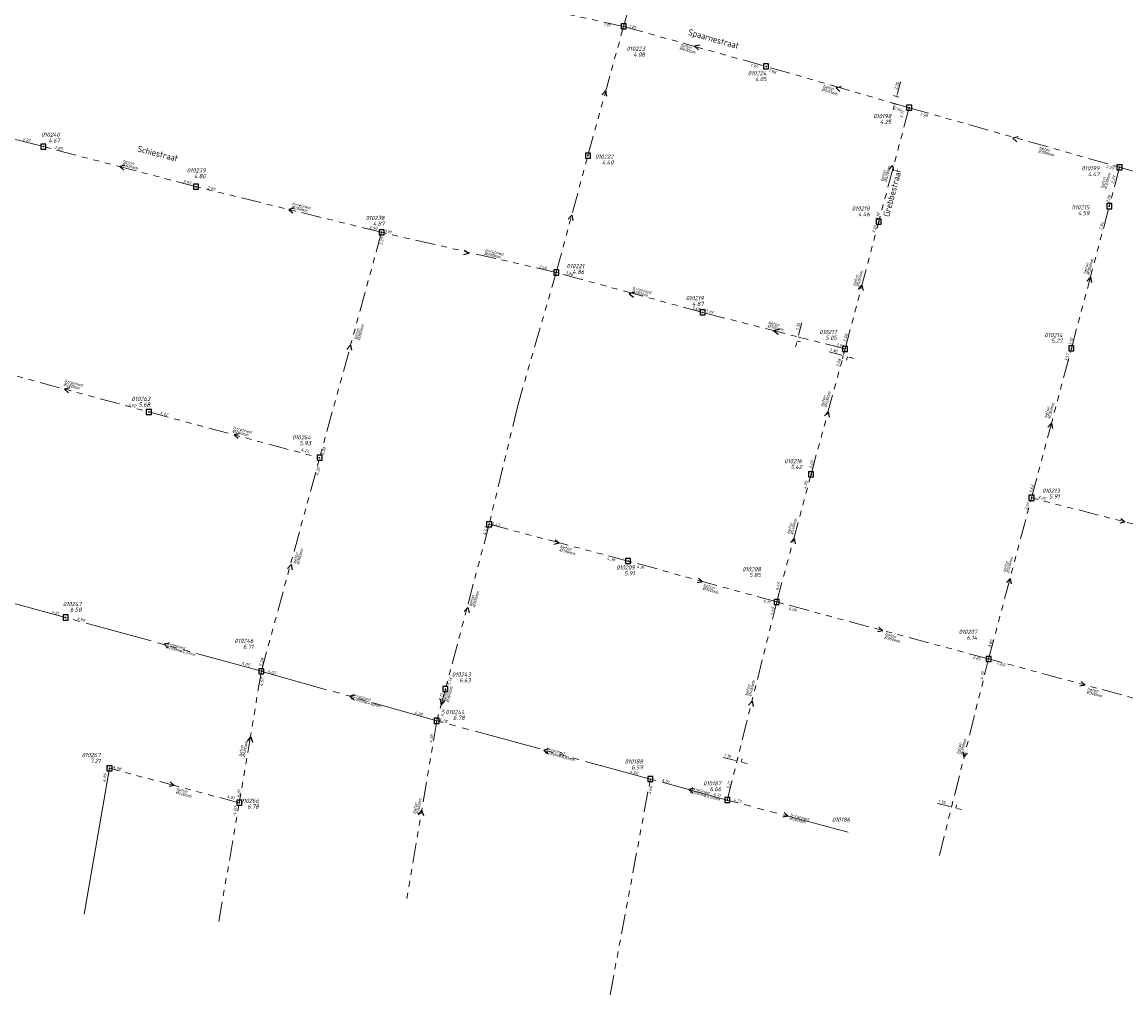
# Model space of a CAD drawing. Header units: metres. Extents: x 152202 to 157341, y 461610 to 468701.
# Tile 44 of 238: x 153255 to 153583, y 463486 to 463775. Entities that reach past the tile are written whole.
import ezdxf
from ezdxf.enums import TextEntityAlignment as Align
from ezdxf.lldxf.tags import DXFTag

# ---------------------------------------------------------------- set-up
doc = ezdxf.new("R2010")
doc.units = ezdxf.units.M
doc.header["$PDMODE"] = 64
doc.header["$PDSIZE"] = 1.5
doc.linetypes.add('RI-GWA', pattern=[18.45, 6, -1.8, 1.75, -1.8, 1.75, -1.8, 1.75, -1.8])
doc.linetypes.add('RI-GWA_BETON_EI', pattern=[34, 20, -2, 2, -2, 2, -2, 2, -2])
doc.layers.get('DEFPOINTS').update_dxf_attribs({"linetype": 'CONTINUOUS'})
for name, color, linetype, lineweight in [('B-OI-RI-GWA-MATERIAAL-T18', 10, 'CONTINUOUS', 18), ('B-OI-RI-GWA-PUTDEKSELHOOGTE-T25', 10, 'CONTINUOUS', 25), ('B-OI-RI-GWA_BOB-T18', 10, 'CONTINUOUS', 18), ('B-OI-RI-GWA_DIAMETER-HOOGTE-T18', 10, 'CONTINUOUS', 18), ('B-OI-RI-GWA_DIAMETER-T18', 10, 'CONTINUOUS', 18), ('B-OI-RI-GWA_PUTNUMMER-T25', 10, 'CONTINUOUS', 18), ('B-OI-RI-GWA_RIOOLPUT-S', 10, 'CONTINUOUS', 25), ('B-OI-RI-GWA_TRANSPORTLEIDING-G', 10, 'RI-GWA', 18), ('B-OI-RI-GWA_TRANSPORTLEIDING_BETON_250-G', 10, 'RI-GWA_BETON250', 18), ('B-OI-RI-GWA_TRANSPORTLEIDING_BETON_300-G', 10, 'RI-GWA', 18), ('B-OI-RI-GWA_TRANSPORTLEIDING_BETON_400-G', 10, 'RI-GWA', 18), ('B-OI-RI-GWA_TRANSPORTLEIDING_BETON_EI_300X450-G', 10, 'RI-GWA_BETON_EI', 18), ('B-OI-RI-GWA_TRANSPORTLEIDING_PVC_160-G', 10, 'RI-GWA_PVC160', 18), ('B-OI-RI-M', 1, 'CONTINUOUS', 18), ('B-OI-RI-STROOMRICHTING-S', 252, 'CONTINUOUS', 25), ('B-RO-OG-TOPOGRAFIE-T18', 2, 'CONTINUOUS', 18)]:
    doc.layers.add(name, color=color, linetype=linetype, lineweight=lineweight)
doc.styles.add('NLCS-ISO-M200-T18', font='NLCS-ISO.ttf', dxfattribs={"height": 360})
doc.styles.add('NLCS-ISO-M500-T18', font='NLCS-ISO.ttf', dxfattribs={"height": 0.9})
doc.styles.add('NLCS-ISO-M500-T18_CURSIEF', font='NLCS-ISO.ttf', dxfattribs={"oblique": 15, "height": 0.9})
doc.styles.add('NLCS-ISO-M500-T25_CURSIEF', font='NLCS-ISO.ttf', dxfattribs={"oblique": 15, "height": 1.25})
doc.linetypes.add('RI-GWA_BETON250', pattern='A,7,-2.5,["Beton 250",Standard,S=1,R=0,X=-0.5,Y=-0.5],-7.5', length=17)
tags = doc.linetypes.add('RI-GWA_PVC160', pattern='A,7.8,-1,["PVC 160",Standard,S=1.2,R=0,X=0,Y=-0.451015],-9.165,6.5,-1.33,["PVC 160",Standard,S=1.2,R=0,X=0,Y=-0.45],-9,7.8', length=42.595).pattern_tags.tags
tags[19] = DXFTag(74, 10)
tags[6] = DXFTag(74, 10)
doc.dimstyles.new('NLCS-M500-T18-PIJL_L2_H2', dxfattribs={"dimscale": 0.5, "dimtxt": 2.5, "dimasz": 1.8, "dimexe": 2, "dimexo": 2, "dimgap": 0.7, "dimtad": 1, "dimzin": 0, "dimdsep": 46, "dimtxsty": 'NLCS-ISO-M500-T18', "dimcen": 0, "dimdle": 2, "dimclrd": 256, "dimclre": 256, "dimclrt": 256, "dimazin": 0, "dimtfac": 1, "dimtdec": 3, "dimtofl": 0, "dimtmove": 0, "dimatfit": 3, "dimfxl": 2, "dimfxlon": 1, "dimtfillclr": 256, "dimtolj": 1, "dimtzin": 0, "dimlwd": -1, "dimlwe": -1, "dimarcsym": 0})

# ---------------------------------------------------------------- blocks, each defined once
blk = doc.blocks.new('*D51')
at = {"layer": 'B-OI-RI-M', "transparency": 16777216}
for p, q in [((153530.66, 463541.91), (153527.36, 463542.73)), ((153531.54, 463541.69), (153531.78, 463542.66)), ((153532.8, 463541.37), (153533.04, 463542.34)), ((153533.67, 463541.15), (153534.54, 463540.94))]:
    blk.add_line(p, q, dxfattribs=at)
for points in [[(153530.7, 463542.05), (153530.63, 463541.76), (153531.54, 463541.69)], [(153533.71, 463541.3), (153533.63, 463541.01), (153532.8, 463541.37)]]:
    blk.add_solid(points, dxfattribs=at)
at = {"layer": 'DEFPOINTS', "color": 0, "transparency": 16777216}
for p in [(153531.52, 463541.61), (153531.54, 463541.69), (153532.78, 463541.29)]:
    blk.add_point(p, dxfattribs=at)
at = {"layer": 'B-OI-RI-M', "transparency": 16777216, "insert": (153528.77, 463543.2), "char_height": 0.9, "attachment_point": 5, "rotation": 345.9591, "style": 'NLCS-ISO-M500-T18'}
blk.add_mtext('\\A1;1.30', dxfattribs=at)
blk = doc.blocks.new('*D52')
at = {"layer": 'B-OI-RI-M', "transparency": 16777216}
for p, q in [((153466.92, 463555.59), (153463.62, 463556.42)), ((153467.79, 463555.37), (153468.04, 463556.34)), ((153469.05, 463555.05), (153469.3, 463556.02)), ((153469.92, 463554.83), (153470.8, 463554.61))]:
    blk.add_line(p, q, dxfattribs=at)
for points in [[(153466.96, 463555.73), (153466.88, 463555.44), (153467.79, 463555.37)], [(153469.96, 463554.98), (153469.89, 463554.68), (153469.05, 463555.05)]]:
    blk.add_solid(points, dxfattribs=at)
at = {"layer": 'DEFPOINTS', "color": 0, "transparency": 16777216}
for p in [(153467.75, 463555.21), (153467.79, 463555.37), (153469.01, 463554.89)]:
    blk.add_point(p, dxfattribs=at)
at = {"layer": 'B-OI-RI-M', "transparency": 16777216, "insert": (153465.03, 463556.89), "char_height": 0.9, "attachment_point": 5, "rotation": 345.8261, "style": 'NLCS-ISO-M500-T18'}
blk.add_mtext('\\A1;1.30', dxfattribs=at)
blk = doc.blocks.new('*D53')
at = {"layer": 'B-OI-RI-M', "transparency": 16777216}
for p, q in [((153486.18, 463682.24), (153487.02, 463685.53)), ((153485.95, 463681.37), (153486.92, 463681.12)), ((153485.41, 463679.24), (153485.18, 463678.37)), ((153485.63, 463680.11), (153486.6, 463679.86))]:
    blk.add_line(p, q, dxfattribs=at)
for points in [[(153486.03, 463682.27), (153486.32, 463682.2), (153485.95, 463681.37)], [(153485.26, 463679.27), (153485.55, 463679.2), (153485.63, 463680.11)]]:
    blk.add_solid(points, dxfattribs=at)
at = {"layer": 'DEFPOINTS', "color": 0, "transparency": 16777216}
for p in [(153485.79, 463681.41), (153485.95, 463681.37), (153485.47, 463680.15)]:
    blk.add_point(p, dxfattribs=at)
at = {"layer": 'B-OI-RI-M', "transparency": 16777216, "insert": (153485.93, 463684.52), "char_height": 0.9, "attachment_point": 5, "rotation": 75.6297, "style": 'NLCS-ISO-M500-T18'}
blk.add_mtext('\\A1;1.30', dxfattribs=at)
blk = doc.blocks.new('*D54')
at = {"layer": 'B-OI-RI-M', "transparency": 16777216}
for p, q in [((153498.5, 463676.02), (153495.21, 463676.91)), ((153499.36, 463675.78), (153499.1, 463674.82)), ((153500.62, 463675.44), (153500.36, 463674.48)), ((153501.49, 463675.21), (153502.36, 463674.97))]:
    blk.add_line(p, q, dxfattribs=at)
for points in [[(153498.54, 463676.16), (153498.46, 463675.87), (153499.36, 463675.78)], [(153501.53, 463675.35), (153501.45, 463675.06), (153500.62, 463675.44)]]:
    blk.add_solid(points, dxfattribs=at)
at = {"layer": 'DEFPOINTS', "color": 0, "transparency": 16777216}
for p in [(153499.36, 463675.78), (153499.57, 463676.55), (153500.83, 463676.21)]:
    blk.add_point(p, dxfattribs=at)
at = {"layer": 'B-OI-RI-M', "transparency": 16777216, "insert": (153496.63, 463677.36), "char_height": 0.9, "attachment_point": 5, "rotation": 344.7839, "style": 'NLCS-ISO-M500-T18'}
blk.add_mtext('\\A1;1.30', dxfattribs=at)
blk = doc.blocks.new('*D55')
at = {"layer": 'B-OI-RI-M', "transparency": 16777216}
for p, q in [((153515.44, 463753.68), (153516.37, 463757.14)), ((153515.89, 463752.63), (153514.24, 463753.07)), ((153515.3, 463750.44), (153513.65, 463750.89)), ((153514.38, 463749.76), (153514.15, 463748.89))]:
    blk.add_line(p, q, dxfattribs=at)
for points in [[(153515.3, 463753.72), (153515.59, 463753.64), (153515.21, 463752.81)], [(153514.24, 463749.8), (153514.53, 463749.72), (153514.62, 463750.63)]]:
    blk.add_solid(points, dxfattribs=at)
at = {"layer": 'DEFPOINTS', "color": 0, "transparency": 16777216}
for p in [(153514.62, 463750.63), (153521.02, 463751.24, 4.25), (153520.43, 463749.06, 4.25)]:
    blk.add_point(p, dxfattribs=at)
at = {"layer": 'B-OI-RI-M', "transparency": 16777216, "insert": (153515.25, 463756.05), "char_height": 0.9, "attachment_point": 5, "rotation": 74.9169, "style": 'NLCS-ISO-M500-T18'}
blk.add_mtext('\\A1;2.26', dxfattribs=at)

msp = doc.modelspace()

# ---------------------------------------------------------------- linework, layer by layer
at = {"layer": 'B-OI-RI-GWA_RIOOLPUT-S', "linetype": 'Continuous'}
for p in [(153434.046, 463773.613, 1.53), (153476.41, 463761.74), (153518.933, 463749.463, 4.247), (153261.61, 463737.92), (153423.46, 463735.26), (153581.455, 463731.795, 4.471), (153307, 463726), (153578.42, 463720.22), (153509.9, 463715.61), (153362.13, 463712.46), (153414.037, 463700.509, 4.859), (153457.6, 463688.63), (153499.91, 463677.79), (153567.17, 463677.97), (153292.96, 463659.08), (153343.73, 463645.45), (153489.77, 463640.51), (153555.29, 463633.55), (153394.119, 463625.707, 6), (153435.39, 463614.78), (153479.58, 463602.609, 4.126), (153268.22, 463597.99), (153542.54, 463585.69), (153326.402, 463582.039, 4.092), (153381.12, 463576.72), (153378.522, 463567.297, 4.276), (153281.27, 463553.18), (153442.035, 463549.999, 4.504), (153319.82, 463542.94), (153464.86, 463543.76)]:
    msp.add_point(p, dxfattribs=at)
at = {"layer": 'B-OI-RI-GWA_TRANSPORTLEIDING-G'}
msp.add_line((153434.046, 463773.613, 1.53), (153450.5, 463830.55), dxfattribs=at)
at = {"layer": 'B-OI-RI-GWA_TRANSPORTLEIDING_BETON_250-G'}
msp.add_line((153261.61, 463737.92), (153211.32, 463750.49), dxfattribs=at)
at = {"layer": 'B-OI-RI-GWA_TRANSPORTLEIDING_BETON_300-G'}
for p, q in [((153434.046, 463773.613, 1.53), (153367.21, 463788.25)), ((153423.46, 463735.26), (153434.046, 463773.613, 1.53)), ((153518.933, 463749.463, 4.247), (153581.455, 463731.795, 4.471)), ((153307, 463726), (153261.61, 463737.92)), ((153414.037, 463700.509, 4.859), (153423.46, 463735.26)), ((153581.455, 463731.795, 4.471), (153578.42, 463720.22)), ((153581.455, 463731.795, 4.471), (153639.18, 463715.35)), ((153362.13, 463712.46), (153307, 463726)), ((153567.17, 463677.97), (153578.42, 463720.22)), ((153362.13, 463712.46), (153343.73, 463645.45)), ((153414.037, 463700.509, 4.859), (153362.13, 463712.46)), ((153402.5, 463660.58), (153414.037, 463700.509, 4.859)), ((153457.6, 463688.63), (153414.037, 463700.509, 4.859)), ((153499.91, 463677.79), (153457.6, 463688.63)), ((153555.29, 463633.55), (153567.17, 463677.97)), ((153242.84, 463672.66), (153292.96, 463659.08)), ((153292.96, 463659.08), (153343.73, 463645.45)), ((153402.5, 463660.58), (153394.119, 463625.707, 6)), ((153326.402, 463582.039, 4.092), (153343.73, 463645.45)), ((153542.54, 463585.69), (153555.29, 463633.55)), ((153610.86, 463619.24), (153555.29, 463633.55)), ((153394.119, 463625.707, 6), (153381.12, 463576.72)), ((153435.39, 463614.78), (153394.119, 463625.707, 6)), ((153479.58, 463602.609, 4.126), (153435.39, 463614.78)), ((153542.54, 463585.69), (153479.58, 463602.609, 4.126)), ((153527.92, 463527.23), (153542.54, 463585.69)), ((153599.95, 463570.18), (153542.54, 463585.69)), ((153381.12, 463576.72), (153378.522, 463567.297, 4.276)), ((153378.522, 463567.297, 4.276), (153369.54, 463514.09)), ((153430.04, 463485.85), (153442.035, 463549.999, 4.504)), ((153313.79, 463507.62), (153319.82, 463542.94))]:
    msp.add_line(p, q, dxfattribs=at)
at = {"layer": 'B-OI-RI-GWA_TRANSPORTLEIDING_BETON_400-G'}
for p, q in [((153434.046, 463773.613, 1.53), (153476.41, 463761.74)), ((153518.933, 463749.463, 4.247), (153476.41, 463761.74)), ((153518.933, 463749.463, 4.247), (153509.9, 463715.61)), ((153499.91, 463677.79), (153509.9, 463715.61)), ((153489.77, 463640.51), (153499.91, 463677.79)), ((153479.58, 463602.609, 4.126), (153489.77, 463640.51)), ((153464.86, 463543.76), (153479.58, 463602.609, 4.126)), ((153326.402, 463582.039, 4.092), (153319.82, 463542.94)), ((153319.82, 463542.94), (153281.27, 463553.18))]:
    msp.add_line(p, q, dxfattribs=at)
at = {"layer": 'B-OI-RI-GWA_TRANSPORTLEIDING_BETON_EI_300X450-G'}
for p, q in [((153268.22, 463597.99), (153218.57, 463611.57)), ((153326.402, 463582.039, 4.092), (153268.22, 463597.99)), ((153378.522, 463567.297, 4.276), (153326.402, 463582.039, 4.092)), ((153442.035, 463549.999, 4.504), (153378.522, 463567.297, 4.276)), ((153464.86, 463543.76), (153442.035, 463549.999, 4.504)), ((153500.837, 463534.187, 4.545), (153464.86, 463543.76))]:
    msp.add_line(p, q, dxfattribs=at)
at = {"layer": 'B-OI-RI-GWA_TRANSPORTLEIDING_PVC_160-G'}
msp.add_line((153281.27, 463553.18), (153273.78, 463509.85), dxfattribs=at)
at = {"layer": 'B-OI-RI-STROOMRICHTING-S'}
for points in [[(153456.75, 463768.03), (153455.17, 463767.73), (153456.36, 463766.65)], [(153427.62, 463753.29), (153428.69, 463754.49), (153429.01, 463752.91)], [(153498.79, 463755.64), (153497.21, 463755.37), (153498.37, 463754.26)], [(153551.3, 463740.77), (153549.73, 463740.45), (153550.93, 463739.38)], [(153285.88, 463732.29), (153284.3, 463731.96), (153285.51, 463730.9)], [(153512.91, 463731.08), (153513.95, 463732.3), (153514.31, 463730.74)], [(153336.14, 463719.59), (153334.57, 463719.23), (153335.79, 463718.19)], [(153417.62, 463716.32), (153418.69, 463717.53), (153419.01, 463715.95)], [(153386.8, 463707.17), (153388.03, 463706.13), (153386.46, 463705.77)], [(153571.73, 463697.89), (153572.8, 463699.09), (153573.12, 463697.52)], [(153437.33, 463694.55), (153435.76, 463694.21), (153436.98, 463693.16)], [(153503.84, 463695.49), (153504.9, 463696.7), (153505.23, 463695.12)], [(153480.33, 463683.55), (153478.76, 463683.21), (153479.97, 463682.16)], [(153351.85, 463677.76), (153352.93, 463678.96), (153353.24, 463677.38)], [(153269.48, 463666.19), (153267.9, 463665.87), (153269.1, 463664.8)], [(153493.77, 463657.95), (153494.84, 463659.15), (153495.16, 463657.57)], [(153560.16, 463654.55), (153561.23, 463655.76), (153561.55, 463654.18)], [(153319.92, 463652.59), (153318.35, 463652.27), (153319.55, 463651.2)], [(153581.86, 463627.45), (153583.08, 463626.4), (153581.5, 463626.06)], [(153483.67, 463620.29), (153484.73, 463621.49), (153485.06, 463619.92)], [(153413.73, 463621.09), (153414.95, 463620.04), (153413.37, 463619.7)], [(153334.17, 463612.56), (153335.23, 463613.76), (153335.56, 463612.18)], [(153456.35, 463609.71), (153457.54, 463608.63), (153455.96, 463608.32)], [(153547.85, 463608.41), (153548.92, 463609.62), (153549.24, 463608.04)], [(153386.73, 463599.81), (153387.81, 463601.01), (153388.12, 463599.43)], [(153509.91, 463595.15), (153511.11, 463594.08), (153509.54, 463593.76)], [(153299.06, 463590.35), (153297.48, 463590.03), (153298.68, 463588.96)], [(153570.04, 463579.01), (153571.24, 463577.93), (153569.67, 463577.62)], [(153354.27, 463574.96), (153352.69, 463574.66), (153353.88, 463573.57)], [(153379.52, 463573.69), (153379.88, 463571.98), (153381.03, 463573.3)], [(153471.22, 463571.9), (153472.27, 463573.12), (153472.62, 463571.55)], [(153322.32, 463561.21), (153323.28, 463562.51), (153323.74, 463560.96)], [(153411.94, 463558.93), (153410.36, 463558.61), (153411.57, 463557.54)], [(153534.88, 463558.03), (153535.23, 463556.46), (153536.28, 463557.68)], [(153299.34, 463549.13), (153300.54, 463548.06), (153298.97, 463547.73)], [(153455.05, 463547.18), (153453.47, 463546.86), (153454.67, 463545.79)], [(153373.14, 463539.37), (153374.09, 463540.67), (153374.56, 463539.13)], [(153481.77, 463540.02), (153482.98, 463538.96), (153481.4, 463538.63)]]:
    msp.add_lwpolyline(points, dxfattribs=at)

# ---------------------------------------------------------------- texts
at = {"layer": 'B-OI-RI-GWA-MATERIAAL-T18', "linetype": 'ByBlock', "style": 'NLCS-ISO-M500-T18_CURSIEF', "oblique": 15}
for s, rotation, p in [('beton', 344.25427, (153450.885, 463767.809)), ('beton', 342.96894, (153493.157, 463755.548)), ('beton', 344.91694, (153557.443, 463737.215)), ('beton', 345.28564, (153285.149, 463733.27)), ('beton', 76.36417, (153511.268, 463727.531)), ('beton', 75.45703, (153576.594, 463725.443)), ('b+relined', 346.2012, (153335.421, 463720.601)), ('b+relined', 346.25306, (153392.835, 463706.826)), ('beton', 75.08969, (153571.47, 463699.992)), ('beton', 75.2035, (153502.974, 463696.398)), ('b+relined', 345.66785, (153436.62, 463695.507)), ('beton', 74.64581, (153354.651, 463680.526)), ('beton', 345.62968, (153477.005, 463685.278)), ('b+relined', 344.83972, (153267.76, 463667.999)), ('beton', 74.7839, (153493.379, 463660.577)), ('beton', 75.02684, (153559.839, 463657.236)), ('b+relined', 344.9724, (153317.976, 463654.049)), ('beton', 75.15489, (153483.363, 463622.761)), ('beton', 345.58524, (153415.115, 463618.732)), ('beton', 74.99378, (153336.596, 463613.911)), ('beton', 75.08274, (153547.547, 463611.366)), ('beton', 344.48256, (153457.696, 463607.26)), ('beton', 74.59825, (153388.882, 463601.209)), ('beton', 345.04305, (153511.662, 463592.701)), ('b+relined', 344.78134, (153298.161, 463589.921)), ('b+relined', 344.06335, (153353.226, 463574.715)), ('beton', 75.32495, (153381.064, 463572.911)), ('beton', 75.82609, (153470.925, 463574.675)), ('beton', 344.88177, (153571.792, 463576.497)), ('beton', 79.97114, (153320.504, 463556.615)), ('b+relined', 344.76551, (153410.9, 463558.672)), ('beton', 75.95914, (153533.793, 463557.356)), ('beton', 345.1241, (153301.08, 463546.695)), ('b+relined', 344.74488, (153454.01, 463546.926)), ('beton', 80.28618, (153372.192, 463539.568)), ('b+relined', 345.16309, (153483.515, 463539.025))]:
    msp.add_text(s, height=0.9, rotation=rotation, dxfattribs=at).set_placement(p)
at = {"layer": 'B-OI-RI-GWA-PUTDEKSELHOOGTE-T25', "linetype": 'ByBlock', "style": 'NLCS-ISO-M500-T25_CURSIEF', "oblique": 15}
for s, p in [('4.08', (153440.381, 463764.653)), ('4.05', (153476.522, 463757.375)), ('4.25', (153513.622, 463744.637)), ('4.67', (153266.49, 463739.108)), ('4.40', (153431.017, 463732.595)), ('4.80', (153309.805, 463728.51)), ('4.47', (153575.491, 463729.142)), ('4.46', (153507.2, 463717.21)), ('4.59', (153572.495, 463717.524)), ('4.87', (153362.993, 463714.388)), ('4.86', (153422.33, 463700.073)), ('4.87', (153457.843, 463690.561)), ('5.05', (153497.429, 463680.483)), ('5.27', (153564.47, 463679.57)), ('5.68', (153293.356, 463660.645)), ('5.93', (153341.136, 463649.185)), ('5.42', (153487.07, 463642.11)), ('5.91', (153563.656, 463633.339)), ('5.91', (153437.371, 463610.513)), ('5.85', (153474.845, 463610.006)), ('6.58', (153272.992, 463599.672)), ('6.14', (153539.152, 463591.397)), ('6.71', (153324.033, 463588.719)), ('6.63', (153388.606, 463578.718)), ('6.78', (153386.804, 463567.557)), ('7.21', (153278.57, 463554.78)), ('6.59', (153439.813, 463552.864)), ('6.66', (153463.043, 463546.381)), ('6.78', (153325.657, 463541.197))]:
    msp.add_text(s, height=1.25, dxfattribs=at).set_placement(p, align=Align.RIGHT)
at = {"layer": 'B-OI-RI-GWA_BOB-T18', "linetype": 'ByBlock', "style": 'NLCS-ISO-M500-T18_CURSIEF', "oblique": 15}
for s, rotation, p in [('1.81', 347.71241, (153428.084, 463773.894)), ('1.81', 344.25427, (153435.552, 463773.362)), ('2.04', 342.96894, (153514.149, 463749.047)), ('2.71', 76.36417, (153516.992, 463746.33)), ('1.98', 344.91694, (153522.085, 463747.212)), ('2.85', 345.96644, (153264.86, 463737.314)), ('2.29', 75.45703, (153579.77, 463726.778)), ('2.92', 345.28564, (153310.243, 463725.355)), ('2.99', 346.2012, (153358.339, 463713.576)), ('3.27', 74.64581, (153362.251, 463708.482)), ('2.64', 346.25306, (153408.808, 463701.913)), ('3.40', 345.66785, (153454.231, 463689.648)), ('3.58', 75.2035, (153500.131, 463679.687)), ('3.12', 75.08969, (153567.124, 463678.77)), ('3.91', 345.62968, (153497.136, 463678.695)), ('4.02', 344.9724, (153296.199, 463658.418)), ('4.05', 74.7839, (153489.984, 463642.143)), ('3.63', 75.02684, (153555.399, 463634.859)), ('4.43', 74.59825, (153393.056, 463622.384)), ('4.31', 345.58524, (153437.822, 463612.819)), ('4.45', 75.15489, (153480.026, 463605.962)), ('4.08', 344.48256, (153482.991, 463600.33)), ('3.99', 344.7029, (153271.456, 463597.312)), ('3.86', 75.08274, (153543.196, 463588.93)), ('5.28', 74.99378, (153326.586, 463583.377)), ('3.85', 345.04305, (153537.641, 463585.831)), ('4.03', 344.78134, (153328.194, 463581.694)), ('4.57', 79.97114, (153326.777, 463577.5, 4.092)), ('5.13', 75.32495, (153382.513, 463577.779)), ('4.28', 344.06335, (153371.775, 463569.431)), ('4.28', 80.28618, (153377.135, 463560.726)), ('4.99', 80.1928, (153280.062, 463549.046)), ('4.51', 344.76551, (153445.327, 463549.296)), ('5.17', 75.82609, (153465.474, 463547.009)), ('4.81', 345.1241, (153316.069, 463544.469)), ('4.73', 344.74488, (153466.59, 463543.467))]:
    msp.add_text(s, height=0.9, rotation=rotation, dxfattribs=at).set_placement(p)
for s, rotation, p in [('1.95', 344.25427, (153473.794, 463761.133)), ('1.98', 342.96894, (153479.221, 463759.472)), ('2.85', 345.28564, (153257.695, 463739.155)), ('2.29', 344.91694, (153579.74, 463731.039)), ('2.93', 346.2012, (153305.359, 463726.665)), ('2.29', 75.45703, (153578.925, 463723.32)), ('3.18', 76.36417, (153510.313, 463718.114)), ('3.01', 346.25306, (153364.954, 463712.033)), ('3.20', 75.2035, (153509.278, 463714.404)), ('2.94', 75.08969, (153576.885, 463715.356)), ('3.06', 345.66785, (153418.915, 463699.467)), ('3.39', 345.62968, (153460.568, 463688.2)), ('3.58', 74.7839, (153498.706, 463674.724)), ('3.57', 75.02684, (153566.57, 463676.33)), ('4.02', 344.83972, (153289.055, 463660.345)), ('4.24', 344.9724, (153340.481, 463646.855)), ('4.30', 74.64581, (153345.626, 463648.427)), ('4.30', 74.99378, (153343.956, 463642.424)), ('4.05', 75.15489, (153488.87, 463638.431)), ('3.66', 75.08274, (153554.69, 463632.165)), ('3.95', 345.55933, (153559.41, 463632.748)), ('4.47', 345.58524, (153397.151, 463624.963)), ('4.30', 344.48256, (153431.314, 463614.558)), ('4.11', 345.04305, (153477.467, 463602.002)), ('4.01', 344.78134, (153266.125, 463598.72)), ('4.40', 75.82609, (153478.924, 463600.927)), ('4.05', 344.06335, (153322.852, 463583.388)), ('4.69', 344.88177, (153547.257, 463583.388)), ('4.70', 75.95914, (153541.351, 463581.761)), ('5.13', 74.59825, (153380.571, 463575.286)), ('5.11', 75.32495, (153381.14, 463570.438)), ('4.28', 344.76551, (153381.518, 463566.636)), ('4.98', 345.1241, (153284.612, 463552.505)), ('4.50', 344.74488, (153438.187, 463551.242)), ('4.81', 79.97114, (153320.288, 463546.727)), ('4.60', 79.35661, (153442.671, 463547.759)), ('4.71', 345.16309, (153462.786, 463544.595)), ('4.80', 80.3116, (153319.173, 463541.71))]:
    msp.add_text(s, height=0.9, rotation=rotation, dxfattribs=at).set_placement(p, align=Align.RIGHT)
at = {"layer": 'B-OI-RI-GWA_DIAMETER-HOOGTE-T18', "linetype": 'ByBlock', "style": 'NLCS-ISO-M500-T18_CURSIEF', "oblique": 15}
for rotation, p in [(344.78134, (153302.083, 463587.766)), (344.06335, (153357.12, 463572.511)), (344.76551, (153414.821, 463556.515)), (344.74488, (153457.93, 463544.769))]:
    msp.add_text('/430mm.', height=0.9, rotation=rotation, dxfattribs=at).set_placement(p)
at = {"layer": 'B-OI-RI-GWA_DIAMETER-T18', "linetype": 'ByBlock', "style": 'NLCS-ISO-M500-T18_CURSIEF', "oblique": 15}
for s, rotation, p in [('%%c400mm.', 344.25427, (153450.6, 463766.798)), ('%%c400mm.', 342.96894, (153492.849, 463754.544)), ('%%c300mm.', 344.91694, (153557.17, 463736.201)), ('%%c300mm.', 345.28564, (153284.882, 463732.254)), ('%%c400mm.', 76.36417, (153512.288, 463727.283)), ('%%c300mm.', 75.45703, (153577.61, 463725.179)), ('%%c280mm.', 346.2012, (153335.171, 463719.581)), ('%%c280mm.', 346.25306, (153392.586, 463705.806)), ('%%c300mm.', 75.08969, (153572.485, 463699.722)), ('%%c400mm.', 75.2035, (153503.989, 463696.13)), ('%%c280mm.', 345.66785, (153436.36, 463694.49)), ('%%c300mm.', 74.64581, (153355.664, 463680.248)), ('%%c300mm.', 345.62968, (153476.745, 463684.261)), ('%%c280mm.', 344.83972, (153267.486, 463666.985)), ('%%c400mm.', 74.7839, (153494.392, 463660.301)), ('%%c300mm.', 75.02684, (153560.854, 463656.964)), ('%%c280mm.', 344.9724, (153317.704, 463653.035)), ('%%c400mm.', 75.15489, (153484.378, 463622.492)), ('%%c300mm.', 74.99378, (153337.611, 463613.639)), ('%%c300mm.', 345.58524, (153414.854, 463617.715)), ('%%c300mm.', 75.08274, (153548.561, 463611.096)), ('%%c300mm.', 74.59825, (153389.894, 463600.93)), ('%%c300mm.', 344.48256, (153457.415, 463606.248)), ('%%c300mm.', 345.04305, (153511.391, 463591.687)), ('%%c280mm.', 344.78134, (153297.886, 463588.908)), ('%%c400mm.', 75.82609, (153471.943, 463574.418)), ('%%c300mm.', 75.32495, (153382.08, 463572.645)), ('%%c300mm.', 344.88177, (153571.518, 463575.483)), ('%%c280mm.', 344.06335, (153352.937, 463573.705)), ('%%c300mm.', 75.95914, (153534.811, 463557.101)), ('%%c400mm.', 79.97114, (153321.538, 463556.432)), ('%%c280mm.', 344.76551, (153410.624, 463557.658)), ('%%c400mm.', 345.1241, (153300.81, 463545.68)), ('%%c280mm.', 344.74488, (153453.734, 463545.913)), ('%%c300mm.', 80.28618, (153373.227, 463539.391)), ('%%c280mm.', 345.16309, (153483.246, 463538.01))]:
    msp.add_text(s, height=0.9, rotation=rotation, dxfattribs=at).set_placement(p)
at = {"layer": 'B-OI-RI-GWA_PUTNUMMER-T25', "linetype": 'ByBlock', "style": 'NLCS-ISO-M500-T25_CURSIEF', "oblique": 15}
for s, p in [('010223', (153440.381, 463766.361)), ('010224', (153476.522, 463759.084)), ('010198', (153513.622, 463746.346)), ('010240', (153266.49, 463740.817)), ('010222', (153431.017, 463734.304)), ('010239', (153309.805, 463730.218)), ('010199', (153575.491, 463730.851)), ('010218', (153507.2, 463718.919)), ('010215', (153572.495, 463719.233)), ('010238', (153362.993, 463716.097)), ('010221', (153422.33, 463701.782)), ('010219', (153457.843, 463692.27)), ('010217', (153497.429, 463682.192)), ('010214', (153564.47, 463681.279)), ('010263', (153293.356, 463662.354)), ('010264', (153341.136, 463650.894)), ('010216', (153487.07, 463643.819)), ('010213', (153563.656, 463635.048)), ('010209', (153437.371, 463612.222)), ('010208', (153474.845, 463611.715)), ('010247', (153272.992, 463601.381)), ('010207', (153539.152, 463593.106)), ('010246', (153324.033, 463590.428)), ('010243', (153388.606, 463580.427)), ('010244', (153386.804, 463569.266)), ('010267', (153278.57, 463556.489)), ('010188', (153439.813, 463554.573)), ('010187', (153463.043, 463548.09)), ('010266', (153325.657, 463542.906)), ('010186', (153501.352, 463537.327))]:
    msp.add_text(s, height=1.25, dxfattribs=at).set_placement(p, align=Align.RIGHT)
at = {"layer": 'B-RO-OG-TOPOGRAFIE-T18', "style": 'NLCS-ISO-M200-T18'}
for s, rotation, p in [('Spaarnestraat', 344.1, (153460.738, 463769.64)), ('Schiestraat', 345.8, (153295.626, 463735.855)), ('Grebbestraat', 75, (153513.931, 463724.137))]:
    msp.add_text(s, height=1.875, rotation=rotation, dxfattribs=at).set_placement(p, align=Align.MIDDLE)

# ---------------------------------------------------------------- dimensions: what is measured, and where the dimension line sits
at = {"layer": 'B-OI-RI-M'}
dim = msp.add_linear_dim(base=(153514.617, 463750.626), p1=(153521.021, 463751.244, 4.247), p2=(153520.432, 463749.059, 4.247), angle=254.91694, dimstyle='NLCS-M500-T18-PIJL_L2_H2', dxfattribs=at)
dim.commit()
dim.dimension.update_dxf_attribs({"geometry": '*D55', "text_midpoint": (153516.023, 463755.843), "dimtype": 161})
for p1, p2, distance, picture, middle in [((153485.466, 463680.152), (153485.788, 463681.408), -0.17, '*D53', (153485.935, 463684.519)), ((153500.828, 463676.213), (153499.574, 463676.554), 0.798, '*D54', (153496.631, 463677.356)), ((153469.013, 463554.894), (153467.752, 463555.213), -0.161, '*D52', (153465.031, 463556.891)), ((153532.776, 463541.29), (153531.515, 463541.606), -0.086, '*D51', (153528.771, 463543.205))]:
    dim = msp.add_aligned_dim(p1=p1, p2=p2, distance=distance, dimstyle='NLCS-M500-T18-PIJL_L2_H2', dxfattribs=at)
    dim.commit()
    dim.dimension.update_dxf_attribs({"geometry": picture, "text_midpoint": middle})

doc.saveas('drawing.dxf')
